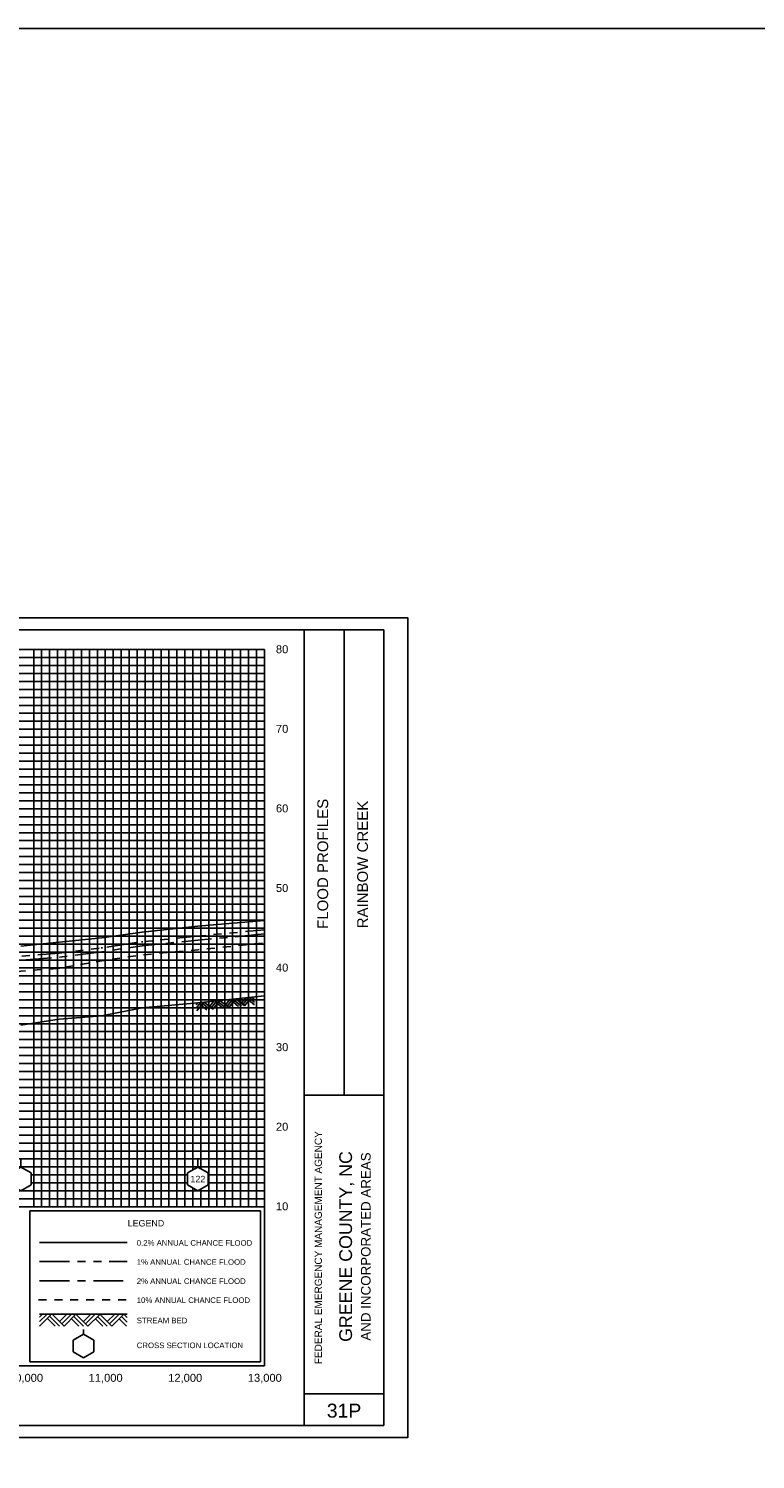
# Model space of a CAD drawing. Header units: inches. Extents: x -9.2 to 57.8, y 27.6 to 67.1.
# Tile 3 of 8: x 7.2 to 16.3, y 38.2 to 56.2. Entities that reach past the tile are written whole.
import ezdxf
from ezdxf.enums import TextEntityAlignment as Align

# ---------------------------------------------------------------- set-up
doc = ezdxf.new("R2010")
doc.units = ezdxf.units.IN
doc.header["$LTSCALE"] = 0.3
doc.header["$MEASUREMENT"] = 0
doc.set_wipeout_variables(frame=1)
for name, pattern in [('CENTER', [2, 1.25, -0.25, 0.25, -0.25]), ('DOT', [0.25, 0, -0.25]), ('HIDDEN', [0.375, 0.25, -0.125]), ('PHANTOM', [2.5, 1.25, -0.25, 0.25, -0.25, 0.25, -0.25])]:
    doc.linetypes.add(name, pattern=pattern)
doc.layers.get('0').update_dxf_attribs({"color": 3, "plot": 0})
for name, color, linetype in [('1', 5, 'Continuous'), ('2', 50, 'Continuous'), ('3', 9, 'DOT'), ('7', 7, 'Continuous'), ('STREAM', 5, 'Continuous'), ('STRUCTURE', 30, 'Continuous'), ('TEXT', 255, 'Continuous'), ('WS10', 4, 'HIDDEN'), ('WS100', 5, 'PHANTOM'), ('WS50', 1, 'CENTER'), ('WS500', 1, 'Continuous'), ('XSEC', 7, 'Continuous')]:
    doc.layers.add(name, color=color, linetype=linetype)
doc.styles.add('ARIAL', font='ARIAL.TTF')
doc.styles.add('xs', font='ARIAL.TTF')

# ---------------------------------------------------------------- blocks, each defined once
blk = doc.blocks.new('rock')
at = {"layer": 'STREAM'}
for p, q in [((0.171, 0.001), (0.147, -0.023)), ((0.209, 0.001), (0.147, -0.061)), ((0.247, 0.001), (0.147, -0.099)), ((0.251, 0.001), (0.351, -0.099)), ((0.375, 0.001), (0.313, -0.061)), ((0.413, 0.001), (0.332, -0.08)), ((0.451, 0.001), (0.351, -0.099)), ((0.451, 0.001), (0.551, -0.099)), ((0.575, 0.001), (0.513, -0.061)), ((0.613, 0.001), (0.532, -0.08)), ((0.651, 0.001), (0.551, -0.099)), ((0.651, 0.001), (0.751, -0.099)), ((0.776, 0.001), (0.713, -0.061)), ((0.813, 0.001), (0.732, -0.08)), ((0.851, 0.001), (0.751, -0.099)), ((0.851, 0.001), (0.88, -0.028)), ((0.211, -0.034), (0.275, -0.099)), ((0.23, -0.016), (0.313, -0.099)), ((0.413, -0.036), (0.475, -0.099)), ((0.432, -0.018), (0.513, -0.099)), ((0.613, -0.036), (0.676, -0.099)), ((0.632, -0.018), (0.713, -0.099)), ((0.813, -0.036), (0.876, -0.099)), ((0.832, -0.018), (0.88, -0.066))]:
    blk.add_line(p, q, dxfattribs=at)
blk = doc.blocks.new('wipeout')
blk.add_wipeout([(0, 0.15), (-0.129917, 0.075), (-0.129917, -0.075), (0, -0.15), (0.129917, -0.075), (0.129917, 0.075)])
blk = doc.blocks.new('xsec')
blk.add_line((0, 0.35), (0, 0.25))
blk.add_blockref('wipeout', (0, 0.1))
for p, q in [((-0.13, 0.175), (0, 0.25)), ((0.13, 0.175), (0, 0.25)), ((0, 0.25), (0, 0.25)), ((-0.13, 0.025), (-0.13, 0.175)), ((0, -0.05), (-0.13, 0.025)), ((0, -0.05), (0.13, 0.025)), ((0.13, 0.025), (0.13, 0.175))]:
    blk.add_line(p, q)

msp = doc.modelspace()

# ---------------------------------------------------------------- linework, layer by layer
at = {"layer": '1'}
for p, q in [((11.662, 48.627), (-3.838, 48.627)), ((10.662, 38.627), (10.662, 48.627)), ((11.162, 42.777), (11.162, 48.627)), ((11.662, 38.627), (11.662, 48.627)), ((10.662, 42.777), (11.662, 42.777)), ((10.662, 39.027), (11.662, 39.027)), ((-3.838, 38.627), (11.662, 38.627))]:
    msp.add_line(p, q, dxfattribs=at)
at = {"layer": '2', "color": 50}
for p, q in [((-2.838, 48.377), (10.162, 48.377)), ((10.162, 39.377), (10.162, 48.377)), ((-2.838, 46.377), (10.162, 46.377)), ((-2.838, 45.377), (10.162, 45.377)), ((-2.838, 44.377), (10.162, 44.377)), ((-2.838, 43.377), (10.162, 43.377)), ((-2.838, 42.377), (10.162, 42.377)), ((-2.838, 41.377), (10.162, 41.377)), ((-2.838, 39.377), (10.162, 39.377))]:
    msp.add_line(p, q, dxfattribs=at)
at = {"layer": '2', "color": 50, "linetype": 'Continuous'}
for p, q in [((8.162, 41.377), (8.162, 48.377)), ((9.162, 41.377), (9.162, 48.377)), ((-2.838, 47.377), (10.162, 47.377))]:
    msp.add_line(p, q, dxfattribs=at)
at = {"layer": '3', "color": 8, "linetype": 'Continuous'}
for p, q in [((7.262, 41.377), (7.262, 48.377)), ((7.362, 41.377), (7.362, 48.377)), ((7.462, 41.377), (7.462, 48.377)), ((7.562, 41.377), (7.562, 48.377)), ((7.662, 41.377), (7.662, 48.377)), ((7.762, 41.377), (7.762, 48.377)), ((7.862, 41.377), (7.862, 48.377)), ((7.962, 41.377), (7.962, 48.377)), ((8.062, 41.377), (8.062, 48.377)), ((8.262, 41.377), (8.262, 48.377)), ((8.362, 41.377), (8.362, 48.377)), ((8.462, 41.377), (8.462, 48.377)), ((8.562, 41.377), (8.562, 48.377)), ((8.662, 41.377), (8.662, 48.377)), ((8.762, 41.377), (8.762, 48.377)), ((8.862, 41.377), (8.862, 48.377)), ((8.962, 41.377), (8.962, 48.377)), ((9.062, 41.377), (9.062, 48.377)), ((9.262, 41.377), (9.262, 48.377)), ((9.362, 41.377), (9.362, 48.377)), ((9.462, 41.377), (9.462, 48.377)), ((9.562, 41.377), (9.562, 48.377)), ((9.662, 41.377), (9.662, 48.377)), ((9.762, 41.377), (9.762, 48.377)), ((9.862, 41.377), (9.862, 48.377)), ((9.962, 41.377), (9.962, 48.377)), ((10.062, 41.377), (10.062, 48.377)), ((-2.838, 48.277), (10.162, 48.277)), ((-2.838, 48.177), (10.162, 48.177)), ((-2.838, 48.077), (10.162, 48.077)), ((-2.838, 47.977), (10.162, 47.977)), ((-2.838, 47.877), (10.162, 47.877)), ((-2.838, 47.777), (10.162, 47.777)), ((-2.838, 47.677), (10.162, 47.677)), ((-2.838, 47.577), (10.162, 47.577)), ((-2.838, 47.477), (10.162, 47.477)), ((-2.838, 47.277), (10.162, 47.277)), ((-2.838, 47.177), (10.162, 47.177)), ((-2.838, 47.077), (10.162, 47.077)), ((-2.838, 46.977), (10.162, 46.977)), ((-2.838, 46.877), (10.162, 46.877)), ((-2.838, 46.777), (10.162, 46.777)), ((-2.838, 46.677), (10.162, 46.677)), ((-2.838, 46.577), (10.162, 46.577)), ((-2.838, 46.477), (10.162, 46.477)), ((-2.838, 46.277), (10.162, 46.277)), ((-2.838, 46.177), (10.162, 46.177)), ((-2.838, 46.077), (10.162, 46.077)), ((-2.838, 45.977), (10.162, 45.977)), ((-2.838, 45.877), (10.162, 45.877)), ((-2.838, 45.777), (10.162, 45.777)), ((-2.838, 45.677), (10.162, 45.677)), ((-2.838, 45.577), (10.162, 45.577)), ((-2.838, 45.477), (10.162, 45.477)), ((-2.838, 45.277), (10.162, 45.277)), ((-2.838, 45.177), (10.162, 45.177)), ((-2.838, 45.077), (10.162, 45.077)), ((-2.838, 44.977), (10.162, 44.977)), ((-2.838, 44.877), (10.162, 44.877)), ((-2.838, 44.777), (10.162, 44.777)), ((-2.838, 44.677), (10.162, 44.677)), ((-2.838, 44.577), (10.162, 44.577)), ((-2.838, 44.477), (10.162, 44.477)), ((-2.838, 44.277), (10.162, 44.277)), ((-2.838, 44.177), (10.162, 44.177)), ((-2.838, 44.077), (10.162, 44.077)), ((-2.838, 43.977), (10.162, 43.977)), ((-2.838, 43.877), (10.162, 43.877)), ((-2.838, 43.777), (10.162, 43.777)), ((-2.838, 43.677), (10.162, 43.677)), ((-2.838, 43.577), (10.162, 43.577)), ((-2.838, 43.477), (10.162, 43.477)), ((-2.838, 43.277), (10.162, 43.277)), ((-2.838, 43.177), (10.162, 43.177)), ((-2.838, 43.077), (10.162, 43.077)), ((-2.838, 42.977), (10.162, 42.977)), ((-2.838, 42.877), (10.162, 42.877)), ((-2.838, 42.777), (10.162, 42.777)), ((-2.838, 42.677), (10.162, 42.677)), ((-2.838, 42.577), (10.162, 42.577)), ((-2.838, 42.477), (10.162, 42.477)), ((-2.838, 42.277), (10.162, 42.277)), ((-2.838, 42.177), (10.162, 42.177)), ((-2.838, 42.077), (10.162, 42.077)), ((-2.838, 41.977), (10.162, 41.977)), ((-2.838, 41.877), (10.162, 41.877)), ((-2.838, 41.777), (10.162, 41.777)), ((-2.838, 41.677), (10.162, 41.677)), ((-2.838, 41.577), (10.162, 41.577)), ((-2.838, 41.477), (10.162, 41.477))]:
    msp.add_line(p, q, dxfattribs=at)
at = {"layer": '7'}
for p, q in [((7.887, 39.777), (7.757, 39.702)), ((7.887, 39.777), (7.887, 39.834)), ((8.017, 39.702), (7.887, 39.777)), ((7.757, 39.702), (7.757, 39.552)), ((7.757, 39.702), (7.757, 39.702)), ((8.017, 39.552), (8.017, 39.702)), ((7.757, 39.552), (7.887, 39.477)), ((7.887, 39.477), (8.017, 39.552))]:
    msp.add_line(p, q, dxfattribs=at)
at = {"layer": 'STREAM'}
for p, q in [((7.374, 40.027), (7.337, 39.99)), ((7.431, 40.027), (7.337, 39.933)), ((7.487, 40.027), (7.337, 39.877)), ((7.337, 40.027), (8.437, 40.027)), ((7.434, 39.973), (7.53, 39.877)), ((7.462, 40.001), (7.587, 39.877)), ((7.493, 40.027), (7.643, 39.877)), ((7.68, 40.027), (7.587, 39.933)), ((7.736, 40.027), (7.615, 39.905)), ((7.793, 40.027), (7.643, 39.877)), ((7.737, 39.97), (7.83, 39.877)), ((7.765, 39.999), (7.887, 39.877)), ((7.793, 40.027), (7.943, 39.877)), ((7.98, 40.027), (7.887, 39.933)), ((8.036, 40.027), (7.915, 39.905)), ((8.091, 40.024), (7.941, 39.874)), ((8.037, 39.97), (8.13, 39.877)), ((8.065, 39.999), (8.187, 39.877)), ((8.093, 40.027), (8.243, 39.877)), ((8.28, 40.027), (8.187, 39.933)), ((8.336, 40.027), (8.215, 39.905)), ((8.393, 40.027), (8.243, 39.877)), ((8.337, 39.97), (8.43, 39.877)), ((8.365, 39.999), (8.437, 39.926)), ((8.393, 40.027), (8.437, 39.983))]:
    msp.add_line(p, q, dxfattribs=at)
msp.add_lwpolyline([(7.099, 43.66), (7.581, 43.733), (8.118, 43.777), (8.624, 43.875), (9.325, 43.941), (10.162, 44.028), (10.162, 44.028)], dxfattribs=at)
at = {"layer": 'STRUCTURE'}
msp.add_lwpolyline([(-9.197, 56.181), (57.779, 56.181), (57.779, 32.019), (-9.197, 32.019)], close=True, dxfattribs=at)
at = {"layer": 'TEXT'}
for p, q in [((10.112, 41.327), (7.212, 41.327)), ((7.212, 41.327), (7.212, 39.427)), ((10.112, 39.427), (10.112, 41.327)), ((7.212, 39.427), (10.112, 39.427)), ((7.212, 39.427), (7.212, 39.427))]:
    msp.add_line(p, q, dxfattribs=at)
at = {"layer": 'WS10'}
msp.add_line((7.322, 40.207), (8.422, 40.207), dxfattribs=at)
at = {"layer": 'WS10', "flags": 128}
msp.add_lwpolyline([(-2.838, 43.534), (-2.452, 43.534), (-2.452, 43.534), (-2.273, 43.534), (-2.273, 43.534), (-1.853, 43.534), (-1.853, 43.534), (-1.726, 43.534), (-1.726, 43.534), (-1.702, 43.534), (-1.702, 43.534), (-1.67, 43.534), (-1.67, 43.534), (-1.581, 43.534), (-1.581, 43.534), (-1.47, 43.534), (-1.47, 43.534), (-0.928, 43.534), (-0.928, 43.534), (-0.562, 43.534), (-0.562, 43.534), (-0.159, 43.534), (-0.159, 43.534), (0.887, 43.534), (0.887, 43.534), (1.549, 43.534), (1.549, 43.534), (1.667, 43.534), (1.667, 43.534), (2.532, 43.6), (2.532, 43.6), (2.829, 43.632), (2.829, 43.632), (3.2, 43.728), (3.2, 43.728), (3.762, 43.794), (3.762, 43.794), (4.361, 43.834), (4.361, 43.834), (4.876, 43.922), (4.876, 43.922), (5.028, 43.982), (5.028, 43.982), (5.055, 44.004), (5.055, 44.004), (5.08, 44.04), (5.08, 44.04), (5.1, 44.063), (5.1, 44.063), (5.257, 44.118), (5.257, 44.118), (5.759, 44.134), (5.759, 44.134), (6.054, 44.16), (6.054, 44.16), (6.35, 44.232), (6.35, 44.232), (6.7, 44.291), (6.7, 44.291), (7.099, 44.335), (7.099, 44.335), (7.581, 44.374), (7.581, 44.374), (8.118, 44.468), (8.118, 44.468), (8.624, 44.541), (8.624, 44.541), (9.325, 44.606), (10.162, 44.692), (10.162, 44.692), (10.162, 44.692)], dxfattribs=at)
at = {"layer": 'WS100'}
msp.add_line((7.337, 40.687), (8.437, 40.687), dxfattribs=at)
at = {"layer": 'WS100', "flags": 128}
msp.add_lwpolyline([(3.092, 43.877), (3.168, 43.905), (3.168, 43.905), (3.2, 43.912), (3.2, 43.912), (3.762, 43.981), (3.762, 43.981), (4.361, 44.031), (4.361, 44.031), (4.876, 44.125), (4.876, 44.125), (5.028, 44.187), (5.028, 44.187), (5.055, 44.187), (5.055, 44.187), (5.08, 44.243), (5.08, 44.243), (5.1, 44.324), (5.1, 44.324), (5.257, 44.392), (5.257, 44.392), (5.759, 44.401), (5.759, 44.401), (6.054, 44.414), (6.054, 44.414), (6.35, 44.444), (6.35, 44.444), (6.7, 44.483), (6.7, 44.483), (7.099, 44.522), (7.099, 44.522), (7.581, 44.565), (7.581, 44.565), (8.118, 44.629), (8.118, 44.629), (8.624, 44.707), (8.624, 44.707), (9.325, 44.777), (10.162, 44.856), (10.162, 44.856), (10.162, 44.856)], dxfattribs=at)
at = {"layer": 'WS50'}
msp.add_line((7.337, 40.447), (8.437, 40.447), dxfattribs=at)
at = {"layer": 'WS50', "flags": 128}
msp.add_lwpolyline([(-2.838, 43.775), (2.874, 43.775), (2.983, 43.807), (3.2, 43.857), (3.2, 43.857), (3.762, 43.926), (3.762, 43.926), (4.361, 43.974), (4.361, 43.974), (4.876, 44.066), (4.876, 44.066), (5.028, 44.132), (5.028, 44.132), (5.055, 44.132), (5.055, 44.132), (5.08, 44.243), (5.08, 44.243), (5.1, 44.293), (5.1, 44.293), (5.257, 44.345), (5.257, 44.345), (5.759, 44.353), (5.759, 44.353), (6.054, 44.365), (6.054, 44.365), (6.35, 44.396), (6.35, 44.396), (6.7, 44.433), (6.7, 44.433), (7.099, 44.472), (7.099, 44.472), (7.581, 44.512), (7.581, 44.512), (8.118, 44.58), (8.118, 44.58), (8.624, 44.657), (8.624, 44.657), (9.325, 44.725), (10.162, 44.804), (10.162, 44.804), (10.162, 44.804)], dxfattribs=at)
at = {"layer": 'WS500'}
msp.add_line((7.337, 40.927), (8.437, 40.927), dxfattribs=at)
msp.add_lwpolyline([(7.099, 44.651), (7.581, 44.7), (7.581, 44.7), (8.118, 44.755), (8.118, 44.755), (8.624, 44.828), (8.624, 44.828), (9.325, 44.902), (10.162, 44.972), (10.162, 44.972), (10.162, 44.972)], dxfattribs=at)

# ---------------------------------------------------------------- block references
at = {"layer": 'STREAM', "rotation": 5.955309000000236}
msp.add_blockref('rock', (9.154, 43.922), dxfattribs=at)

# ---------------------------------------------------------------- texts
at = {"layer": 'TEXT', "style": 'ARIAL'}
for s, height, p in [(' 80', 0.1, (10.267, 48.332)), (' 70', 0.1, (10.267, 47.332)), (' 60', 0.1, (10.267, 46.332)), (' 50', 0.1, (10.267, 45.332)), (' 40', 0.1, (10.267, 44.332)), (' 30', 0.1, (10.267, 43.332)), (' 20', 0.1, (10.267, 42.332)), (' 10', 0.1, (10.267, 41.332)), ('LEGEND', 0.08, (8.443, 41.129)), ('0.2% ANNUAL CHANCE FLOOD', 0.07, (8.557, 40.887)), ('1% ANNUAL CHANCE FLOOD', 0.07, (8.557, 40.647)), ('2% ANNUAL CHANCE FLOOD', 0.07, (8.557, 40.407)), ('10% ANNUAL CHANCE FLOOD', 0.07, (8.557, 40.167)), ('STREAM BED', 0.07, (8.557, 39.912)), ('CROSS SECTION LOCATION', 0.07, (8.557, 39.6))]:
    msp.add_text(s, height=height, dxfattribs=at).set_placement(p)
for s, height, p in [('RAINBOW CREEK', 0.135, (11.462, 45.677)), ('GREENE COUNTY, NC', 0.16, (11.262, 40.877)), ('AND INCORPORATED AREAS', 0.12, (11.495, 40.877))]:
    msp.add_text(s, height=height, rotation=90, dxfattribs=at).set_placement(p, align=Align.CENTER)
for s, height, p in [('FLOOD PROFILES', 0.135, (10.962, 44.868)), ('FEDERAL EMERGENCY MANAGEMENT AGENCY', 0.09, (10.883, 39.399))]:
    msp.add_text(s, height=height, rotation=90, dxfattribs=at).set_placement(p)
for s, height, p in [('10,000', 0.1, (7.166, 39.177)), ('11,000', 0.1, (8.166, 39.177)), ('12,000', 0.1, (9.166, 39.177)), ('13,000', 0.1, (10.166, 39.177)), ('31P', 0.175, (11.162, 38.727))]:
    msp.add_text(s, height=height, dxfattribs=at).set_placement(p, align=Align.CENTER)

# ---------------------------------------------------------------- next in the draw order: block references
at = {"layer": 'XSEC', "color": 3}
for p in [(7.099, 41.626), (9.325, 41.626)]:
    msp.add_blockref('xsec', p, dxfattribs=at)

# ---------------------------------------------------------------- next in the draw order: linework, layer by layer
at = {"color": 252}
msp.add_lwpolyline([(-4.138, 48.777), (11.962, 48.777), (11.962, 38.477), (-4.138, 38.477)], close=True, dxfattribs=at)

# ---------------------------------------------------------------- next in the draw order: texts
at = {"layer": 'TEXT', "style": 'xs'}
msp.add_text('122', height=0.08, dxfattribs=at).set_placement((9.325, 41.725, 1), align=Align.MIDDLE_CENTER)

doc.saveas('drawing.dxf')
